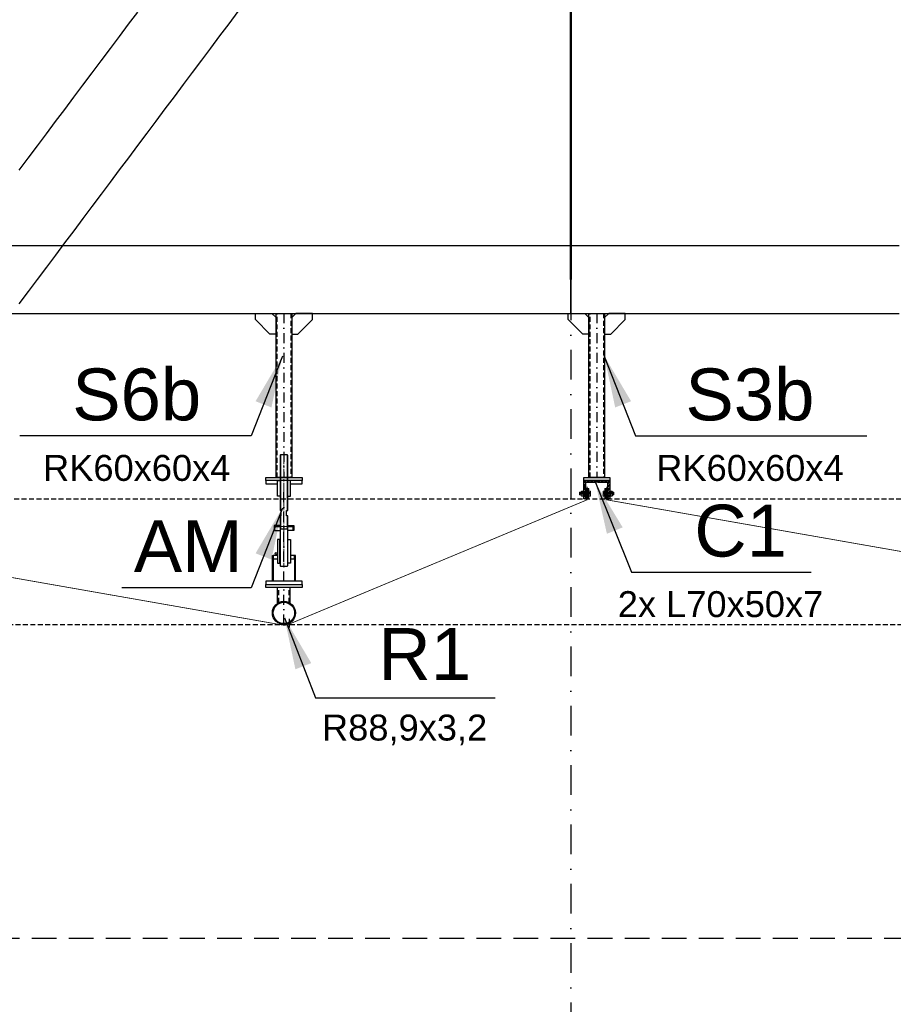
# Model space of a CAD drawing. Header units: millimetres. Extents: x -34919 to 306996, y -293018 to -145733.
# Tile 55 of 256: x 9032 to 12400, y -191294 to -187498. Entities that reach past the tile are written whole.
import ezdxf

# ---------------------------------------------------------------- set-up
doc = ezdxf.new("R2010")
doc.units = ezdxf.units.MM
doc.header["$LTSCALE"] = 3
for name, pattern in [('AM_ISO08W050', [18, 12, -1.5, 3, -1.5]), ('DASHDOT', [25.4, 12.7, -6.35, 0, -6.35]), ('DASHED2', [9.525, 6.35, -3.175]), ('HIDDEN', [9.525, 6.35, -3.175])]:
    doc.linetypes.add(name, pattern=pattern)
for name, color, linetype, lineweight in [('-KONTURY', 7, 'Continuous', 18), ('AAA Widok', 2, 'Continuous', 25), ('AM_0', 7, 'Continuous', 15), ('AM_7', 4, 'AM_ISO08W050', 15), ('SIATKA', 5, 'Continuous', 18)]:
    doc.layers.add(name, color=color, linetype=linetype, lineweight=lineweight)
for name, color, linetype in [('AAA L-Opis', 3, 'Continuous'), ('ARF2000E0_BEARING_ROOF_KANTAVAT_KATTO', 7, 'Continuous'), ('blaszki', 6, 'Continuous'), ('poziome 1', 7, 'Continuous'), ('slupki', 7, 'Continuous'), ('stezenia', 4, 'Continuous'), ('STĘŻENIA_OPIS', 4, 'Continuous')]:
    doc.layers.add(name, color=color, linetype=linetype)
doc.styles.get("Standard").update_dxf_attribs({"font": 'arial.ttf', "height": 25})
doc.dimstyles.new('STANDARD-100', dxfattribs={"dimscale": 100, "dimtxt": 2, "dimasz": 2, "dimexe": 0, "dimexo": 0, "dimgap": 0.6, "dimtad": 1, "dimdec": 0, "dimzin": 12, "dimdsep": 46, "dimtxsty": 'Standard', "dimcen": 1, "dimclrd": 256, "dimclre": 256, "dimclrt": 2, "dimadec": 0, "dimazin": 0, "dimtfac": 1, "dimtdec": 0, "dimtmove": 0, "dimatfit": 3, "dimfxl": 0, "dimtolj": 1, "dimtzin": 0, "dimarcsym": 0})

# ---------------------------------------------------------------- blocks, each defined once
blk = doc.blocks.new('A$C09B41FFC')
at = {"layer": 'AAA L-Opis', "color": 7}
for p, q in [((-13, 500), (-13, 284.6)), ((13, 500), (13, 284.6)), ((-13, 264.6), (-13, 214.6)), ((13, 264.6), (13, 214.6)), ((-15, 214.6), (15, 214.6))]:
    blk.add_line(p, q, dxfattribs=at)
at = {"layer": 'AAA Widok', "color": 7}
for p, q in [((-16, 222.6), (-16, 226.6)), ((16, 222.6), (16, 226.6)), ((-16.3, 172.6), (-15, 172.6)), ((-15.3, 171.6), (-15, 171.6)), ((15, 172.6), (16.2, 172.6)), ((15, 171.6), (15.2, 171.6)), ((-16.3, 82), (-15, 82)), ((-16.3, 82), (-15, 82)), ((-15.3, 83), (-15, 83)), ((16.2, 82, 0), (15, 82, 0)), ((21.2, 82), (20, 82))]:
    blk.add_line(p, q, dxfattribs=at)
for points in [[(15, 284.6), (15, 498), (13, 500), (-13, 500), (-15, 498), (-15, 284.6)], [(-15, 264.6), (-10.5, 264.6), (-10.5, 284.6), (-15, 284.6)], [(15, 264.6), (10.5, 264.6), (10.5, 284.6), (15, 284.6)], [(-15, 264.6), (-15, 72), (-13, 70), (13, 70), (15, 72), (15, 264.6)], [(-15, 226.6), (-38.1, 226.6), (-38.1, 222.6), (-15, 222.6)], [(-15, 222.6), (-38.1, 222.6), (-38.1, 207.6), (-15, 207.6)], [(15, 226.6), (38.1, 226.6), (38.1, 222.6), (15, 222.6)], [(15, 222.6), (38.1, 222.6), (38.1, 207.6), (15, 207.6)], [(-25, 112), (-41.2, 112), (-41.2, 98), (-25, 98)], [(25, 98), (41.3, 98), (41.3, 112), (25, 112)]]:
    blk.add_lwpolyline(points, dxfattribs=at)
at = {"layer": 'AAA Widok', "color": 7, "elevation": 0}
for points in [[(-25, 400), (-70, 400), (-70, 388), (-25, 388)], [(25, 388), (70, 388), (70, 400), (25, 400)], [(-44.4, 12), (-44.4, 112), (-41.2, 112), (-41.2, 12)], [(44.5, 12), (44.5, 112), (41.3, 112), (41.3, 12)]]:
    blk.add_lwpolyline(points, dxfattribs=at)
for points in [[(-25, 340), (-25, 400), (-14.3, 400), (-13.3, 399), (-13.3, 341), (-14.3, 340)], [(25, 340), (25, 400), (14.2, 400), (13.2, 399), (13.2, 341), (14.2, 340)]]:
    blk.add_lwpolyline(points, close=True, dxfattribs=at)
at = {"layer": 'AAA Widok', "color": 7}
for points in [[(-38.1, 207.6), (-35.2, 207.6), (-35.2, 222.6), (-38.1, 222.6)], [(38.1, 207.6), (35.2, 207.6), (35.2, 222.6), (38.1, 222.6)], [(-25, 172.6), (-25, 82), (-16.3, 82), (-15.3, 83), (-15.3, 171.6), (-16.3, 172.6)], [(25, 172.6), (25, 82), (16.2, 82), (15.2, 83), (15.2, 171.6), (16.2, 172.6)]]:
    blk.add_lwpolyline(points, close=True, dxfattribs=at)
blk.add_circle((-30, 118.7), 4, dxfattribs=at)
at = {"layer": 'AM_0', "color": 7}
for points in [[(-25, 112), (-25, 113), (-26, 112)], [(25, 112), (25, 113), (26, 112)]]:
    blk.add_solid(points, dxfattribs=at)
at = {"layer": 'AM_7', "color": 7}
blk.add_line((0, 500), (0, 70), dxfattribs=at)
at = {"layer": 'SIATKA', "color": 7}
blk.add_line((-15, 222.6), (15, 222.6), dxfattribs=at)

msp = doc.modelspace()

# ---------------------------------------------------------------- hatches: boundary and pattern name
at = {"layer": '-KONTURY'}
h = msp.add_hatch(dxfattribs=at)
h.set_pattern_fill('ANSI31', color=256, scale=0.5, style=0)
h.set_pattern_definition([(45, (-31425.7643, -76248.8592), (-1.122532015, 1.122532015), [])])
h.paths.add_polyline_path([(11217.625, -189321.249), (11216.425, -189321.249), (11213.625, -189318.449), (11213.625, -189304.749), (11217.625, -189304.749)])
h.paths.add_polyline_path([(11217.625, -189344.749), (11213.625, -189344.749), (11213.625, -189331.049), (11216.425, -189328.249), (11217.625, -189328.249)])
h = msp.add_hatch(dxfattribs=at)
h.set_pattern_fill('ANSI31', color=256, scale=0.5, angle=90, style=0)
h.set_pattern_definition([(135, (-31475.0753, -76246.8592), (-1.122532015, -1.122532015), [])])
h.paths.add_polyline_path([(11221.625, -189321.249), (11221.625, -189304.749), (11225.625, -189304.749), (11225.625, -189321.249)])
h.paths.add_polyline_path([(11221.625, -189344.749), (11221.625, -189328.249), (11225.625, -189328.249), (11225.625, -189330.749), (11225.625, -189344.749)])
h = msp.add_hatch(dxfattribs=at)
h.set_pattern_fill('ANSI31', color=256, scale=0.5, style=0)
h.set_pattern_definition([(45, (96746.425, -167548.1045), (-1.122532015, 1.122532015), [])])
h.paths.add_polyline_path([(11291.625, -189321.249), (11291.625, -189304.749), (11287.625, -189304.749), (11287.625, -189321.249)])
h.paths.add_polyline_path([(11291.625, -189344.749), (11291.625, -189328.249), (11287.625, -189328.249), (11287.625, -189330.749), (11287.625, -189344.749)])
h = msp.add_hatch(dxfattribs=at)
h.set_pattern_fill('ANSI31', color=256, scale=0.5, angle=-90, style=0)
h.set_pattern_definition([(315, (96744.425, -167597.4155), (1.122532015, 1.122532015), [])])
h.paths.add_polyline_path([(11295.625, -189321.249), (11296.825, -189321.249), (11299.625, -189318.449), (11299.625, -189304.749), (11295.625, -189304.749)])
h.paths.add_polyline_path([(11295.625, -189344.749), (11299.625, -189344.749), (11299.625, -189331.049), (11296.825, -189328.249), (11295.625, -189328.249)])
at = {"layer": 'slupki'}
h = msp.add_hatch(dxfattribs=at)
h.set_pattern_fill('ANSI32')
h.set_pattern_definition([(45, (-40103.139, -193820.889), (-6.7351921, 6.7351921), []), (45, (-40098.649, -193820.889), (-6.7351921, 6.7351921), [])])
h.paths.add_polyline_path([(11206.625, -189274.749), (11256.625, -189274.749), (11256.625, -189276.66, -0.41421356), (11251.536, -189281.749), (11213.625, -189281.749), (11213.625, -189339.66, -0.41421356), (11208.536, -189344.749), (11206.625, -189344.749)])
h.paths.add_polyline_path([(11256.625, -189276.66), (11256.625, -189274.749), (11306.625, -189274.749), (11306.625, -189344.749), (11304.714, -189344.749, -0.41421356), (11299.625, -189339.66), (11299.625, -189281.749), (11261.714, -189281.749, -0.41421356)])

# ---------------------------------------------------------------- linework, layer by layer
at = {"layer": '-KONTURY'}
for p, q in [((11216.425, -189321.249, 0), (11216.425, -189328.249, 0)), ((11225.625, -189321.249, 0), (11221.625, -189321.249, 0)), ((11225.625, -189328.249, 0), (11221.625, -189328.249, 0)), ((11287.625, -189321.249, 0), (11291.625, -189321.249, 0)), ((11287.625, -189328.249, 0), (11291.625, -189328.249, 0)), ((11296.825, -189321.249, 0), (11296.825, -189328.249, 0))]:
    msp.add_line(p, q, dxfattribs=at)
at = {"layer": '-KONTURY', "extrusion": (0, 1, 0)}
for points, elevation in [([(-11232.125, 0), (-11190.525, 0)], -189324.749), ([(-11221.125, 0), (-11190.625, 0)], -189320.669), ([(-11221.125, 0), (-11190.625, 0)], -189328.829), ([(-11221.125, 0), (-11191.545, 0)], -189319.749), ([(-11221.125, 0), (-11191.545, 0)], -189329.749), ([(-11204.725, 0), (-11196.125, 0)], -189324.749), ([(-11203.505, 0), (-11197.345, 0)], -189315.509), ([(-11203.505, 0), (-11197.345, 0)], -189320.129), ([(-11203.505, 0), (-11197.345, 0)], -189329.369), ([(-11206.725, 0), (-11204.525, 0)], -189324.749), ([(-11206.625, 0), (-11204.625, 0)], -189314.749), ([(-11225.625, 0), (-11222.045, 0)], -189320.155), ([(-11225.625, 0), (-11222.045, 0)], -189329.343), ([(-11226.225, 0), (-11225.625, 0)], -189317.049), ([(-11226.225, 0), (-11225.625, 0)], -189332.449), ([(-11231.264, 0), (-11226.225, 0)], -189314.931), ([(-11231.264, 0), (-11226.225, 0)], -189319.839), ([(-11231.264, 0), (-11226.225, 0)], -189329.659), ([(-11281.125, 0), (-11322.725, 0)], -189324.749), ([(-11281.986, 0), (-11287.025, 0)], -189314.931), ([(-11281.986, 0), (-11287.025, 0)], -189319.839), ([(-11281.986, 0), (-11287.025, 0)], -189329.659), ([(-11287.025, 0), (-11287.625, 0)], -189317.049), ([(-11287.025, 0), (-11287.625, 0)], -189332.449), ([(-11287.625, 0), (-11291.205, 0)], -189320.155), ([(-11287.625, 0), (-11291.205, 0)], -189329.343), ([(-11292.125, 0), (-11321.705, 0)], -189319.749), ([(-11292.125, 0), (-11322.625, 0)], -189320.669), ([(-11292.125, 0), (-11322.625, 0)], -189328.829), ([(-11292.125, 0), (-11321.705, 0)], -189329.749), ([(-11306.525, 0), (-11308.725, 0)], -189324.749), ([(-11306.625, 0), (-11308.625, 0)], -189314.749), ([(-11308.525, 0), (-11317.125, 0)], -189324.749), ([(-11309.745, 0), (-11315.905, 0)], -189315.509), ([(-11309.745, 0), (-11315.905, 0)], -189320.129), ([(-11309.745, 0), (-11315.905, 0)], -189329.369), ([(-11203.505, 0), (-11197.345, 0)], -189333.989), ([(-11204.625, 0), (-11206.625, 0)], -189334.749), ([(-11231.264, 0), (-11226.225, 0)], -189334.566), ([(-11281.986, 0), (-11287.025, 0)], -189334.566), ([(-11308.625, 0), (-11306.625, 0)], -189334.749), ([(-11309.745, 0), (-11315.905, 0)], -189333.989)]:
    msp.add_lwpolyline(points, dxfattribs=dict(at, elevation=elevation))
at = {"layer": '-KONTURY', "extrusion": (0.707107, -0.707107, 0)}
for points, elevation in [([(-125956.962, 0), (-125955.661, 0)], 141782.896), ([(-125870.695, 0), (-125869.394, 0)], 141882.004)]:
    msp.add_lwpolyline(points, dxfattribs=dict(at, elevation=elevation))
at = {"layer": '-KONTURY', "extrusion": (1, 0, 0)}
for points, elevation in [([(-189320.669, 0), (-189328.829, 0)], 11190.625), ([(-189319.749, 0), (-189329.749, 0)], 11191.545), ([(-189332.049, 0), (-189317.449, 0)], 11196.225), ([(-189314.749, 0), (-189334.749, 0)], 11204.625), ([(-189332.049, 0), (-189317.449, 0)], 11204.625), ([(-189334.749, 0), (-189314.749, 0)], 11206.625), ([(-189319.749, 0), (-189329.749, 0)], 11221.125), ([(-189320.155, 0), (-189317.049, 0)], 11225.625), ([(-189329.343, 0), (-189320.155, 0)], 11225.625), ([(-189332.449, 0), (-189329.343, 0)], 11225.625), ([(-189314.931, 0), (-189317.049, 0)], 11226.225), ([(-189317.049, 0), (-189332.449, 0)], 11226.225), ([(-189332.449, 0), (-189334.566, 0)], 11226.225), ([(-189333.249, 0), (-189316.249, 0)], 11232.025), ([(-189333.249, 0), (-189316.249, 0)], 11281.225), ([(-189314.931, 0), (-189317.049, 0)], 11287.025), ([(-189317.049, 0), (-189332.449, 0)], 11287.025), ([(-189332.449, 0), (-189334.566, 0)], 11287.025), ([(-189320.155, 0), (-189317.049, 0)], 11287.625), ([(-189329.343, 0), (-189320.155, 0)], 11287.625), ([(-189332.449, 0), (-189329.343, 0)], 11287.625), ([(-189319.749, 0), (-189329.749, 0)], 11292.125), ([(-189334.749, 0), (-189314.749, 0)], 11306.625), ([(-189314.749, 0), (-189334.749, 0)], 11308.625), ([(-189332.049, 0), (-189317.449, 0)], 11308.625), ([(-189332.049, 0), (-189317.449, 0)], 11317.025), ([(-189319.749, 0), (-189329.749, 0)], 11321.705), ([(-189320.669, 0), (-189328.829, 0)], 11322.625)]:
    msp.add_lwpolyline(points, dxfattribs=dict(at, elevation=elevation))
at = {"layer": '-KONTURY', "extrusion": (-0.707107, -0.707107, 0)}
for points, elevation in [([(141789.967, 0), (141788.666, 0)], 125962.732), ([(141876.234, 0), (141874.933, 0)], 125863.624)]:
    msp.add_lwpolyline(points, dxfattribs=dict(at, elevation=elevation))
at = {"layer": '-KONTURY', "extrusion": (0.866025, -0.5, 0)}
for points, elevation in [([(-158353.368, 0), (-158355.608, 0)], 104354.94), ([(-158366.292, 0), (-158364.052, 0)], 104369.514), ([(-158352.912, 0), (-158351.391, 0)], 104393.844), ([(-158310.547, 0), (-158312.068, 0)], 104427.952), ([(-158297.168, 0), (-158299.408, 0)], 104452.281), ([(-158310.092, 0), (-158307.852, 0)], 104466.856)]:
    msp.add_lwpolyline(points, dxfattribs=dict(at, elevation=elevation))
at = {"layer": '-KONTURY', "extrusion": (0.866025, 0.5, 0)}
for points, elevation in [([(-169566.717, 0), (-169564.477, 0)], -84969.809), ([(-169553.793, 0), (-169556.033, 0)], -84955.235), ([(-169567.172, 0), (-169568.693, 0)], -84930.905), ([(-169609.537, 0), (-169608.016, 0)], -84896.797), ([(-169622.917, 0), (-169620.677, 0)], -84872.468), ([(-169609.993, 0), (-169612.233, 0)], -84857.893)]:
    msp.add_lwpolyline(points, dxfattribs=dict(at, elevation=elevation))
at = {"layer": '-KONTURY', "elevation": 0}
for points in [[(11217.625, -189304.749), (11217.625, -189344.749), (11213.625, -189344.749), (11213.625, -189304.749)], [(11217.625, -189304.749), (11217.625, -189344.749), (11213.625, -189344.749), (11213.625, -189304.749)], [(11225.625, -189304.749), (11225.625, -189344.749), (11221.625, -189344.749), (11221.625, -189304.749)], [(11287.625, -189304.749), (11287.625, -189344.749), (11291.625, -189344.749), (11291.625, -189304.749)], [(11295.625, -189304.749), (11295.625, -189344.749), (11299.625, -189344.749), (11299.625, -189304.749)], [(11295.625, -189304.749), (11295.625, -189344.749), (11299.625, -189344.749), (11299.625, -189304.749)]]:
    msp.add_lwpolyline(points, close=True, dxfattribs=at)
for points in [[(11213.625, -189318.449), (11216.425, -189321.249), (11217.625, -189321.249)], [(11213.625, -189331.049), (11216.425, -189328.249), (11217.625, -189328.249)], [(11221.125, -189319.749), (11222.045, -189320.155)], [(11221.125, -189329.749), (11222.045, -189329.343)], [(11292.125, -189319.749), (11291.205, -189320.155)], [(11292.125, -189329.749), (11291.205, -189329.343)], [(11299.625, -189318.449), (11296.825, -189321.249), (11295.625, -189321.249)], [(11299.625, -189331.049), (11296.825, -189328.249), (11295.625, -189328.249)]]:
    msp.add_lwpolyline(points, dxfattribs=at)
at = {"layer": '-KONTURY', "linetype": 'HIDDEN', "const_width": 3, "elevation": 0}
for points in [[(11219.625, -189348.524), (11219.625, -189298.524)], [(11293.625, -189298.524), (11293.625, -189348.524)], [(10050.651, -189832.228), (7293.625, -189348.524)], [(11219.625, -189348.524), (10071.108, -189827.592)], [(14050.651, -189832.228), (11293.625, -189348.524)]]:
    msp.add_lwpolyline(points, dxfattribs=at)
at = {"layer": '-KONTURY', "extrusion": (0.487829, -0.872939, 0)}
for points, elevation in [([(-82560.68, 0), (-82559.626, 0)], 170739.461), ([(-82502.682, 0), (-82503.736, 0)], 170781.22)]:
    msp.add_lwpolyline(points, dxfattribs=dict(at, elevation=elevation))
at = {"layer": '-KONTURY', "extrusion": (-0.487829, -0.872939, 0)}
for points, elevation in [([(102155.385, 0), (102156.44, 0)], 159798.612), ([(102213.384, 0), (102212.329, 0)], 159756.853)]:
    msp.add_lwpolyline(points, dxfattribs=dict(at, elevation=elevation))
at = {"layer": '-KONTURY', "linetype": 'HIDDEN', "const_width": 3, "elevation": 0}
msp.add_lwpolyline([(10050.651, -189832.228, 0.11190095), (10071.108, -189827.592, 0.11190095)], format="xyb", dxfattribs=at)
at = {"layer": '-KONTURY'}
for centre, radius, start, end in [((11200.714, -189317.819, 0), 4.085, 154.438469, 214.438469), ((11211.894, -189324.749, 0), 15.265, 162.383031, 197.616969), ((11200.714, -189331.679, 0), 4.085, 145.561531, 205.561531), ((11200.136, -189317.819, 0), 4.085, 325.561531, 25.561531), ((11188.956, -189324.749, 0), 15.265, 342.383031, 17.616969), ((11200.136, -189331.679, 0), 4.085, 334.438469, 34.438469), ((11227.687, -189317.385, 0), 4.338, 325.553128, 25.553128), ((11215.798, -189324.749, 0), 16.227, 342.387526, 17.612474), ((11227.687, -189332.113, 0), 4.338, 334.446872, 34.446872)]:
    msp.add_arc(centre, radius, start, end, dxfattribs=at)
at = {"layer": '-KONTURY', "extrusion": (0, 0, -1)}
for centre, radius, start, end in [((-11297.452, -189324.749, 0), 16.227, 342.387526, 17.612474), ((-11285.563, -189317.385, 0), 4.338, 325.553128, 25.553128), ((-11285.563, -189332.113, 0), 4.338, 334.446872, 34.446872), ((-11324.294, -189324.749, 0), 15.265, 342.383031, 17.616969), ((-11313.114, -189317.819, 0), 4.085, 325.561531, 25.561531), ((-11313.114, -189331.679, 0), 4.085, 334.438469, 34.438469), ((-11312.536, -189317.819, 0), 4.085, 154.438469, 214.438469), ((-11301.356, -189324.749, 0), 15.265, 162.383031, 197.616969), ((-11312.536, -189331.679, 0), 4.085, 145.561531, 205.561531)]:
    msp.add_arc(centre, radius, start, end, dxfattribs=at)
at = {"color": 252, "linetype": 'DASHDOT', "ltscale": 3}
msp.add_line((11156.625, -150578.031), (11156.625, -201577.2), dxfattribs=at)
at = {"color": 4, "linetype": 'DASHED2'}
for p, q in [((-5676.685, -189344.749, 0), (29443.668, -189344.749, 0)), ((-5671.516, -189829.228, 0), (29441.729, -189829.228, 0))]:
    msp.add_line(p, q, dxfattribs=at)
at = {"layer": 'ARF2000E0_BEARING_ROOF_KANTAVAT_KATTO'}
for points in [[(9485.705, -187468.371), (9450.549, -187515.293), (9415.393, -187562.215), (9380.237, -187609.137), (9345.08, -187656.058), (9309.924, -187702.98), (9274.768, -187749.902), (9239.612, -187796.824), (9204.455, -187843.746), (9169.299, -187890.668), (9134.143, -187937.59), (9098.987, -187984.512), (9063.83, -188031.433), (9028.674, -188078.355)], [(9030.67, -188592.689), (9065.826, -188545.768), (9100.982, -188498.846), (9136.138, -188451.924), (9171.295, -188405.002), (9206.451, -188358.08), (9241.607, -188311.158), (9276.763, -188264.236), (9311.92, -188217.314), (9347.076, -188170.393), (9382.232, -188123.471), (9417.388, -188076.549), (9452.545, -188029.627), (9487.701, -187982.705), (9522.857, -187935.783), (9558.013, -187888.861), (9593.17, -187841.939), (9628.326, -187795.018), (9663.482, -187748.096), (9698.638, -187701.174), (9733.795, -187654.252), (9768.951, -187607.33), (9804.107, -187560.408), (9839.263, -187513.486), (9874.42, -187466.564)], [(11153.625, -187467.468), (11153.625, -187561.311), (11153.625, -187655.155), (11153.625, -187748.999), (11153.625, -187842.843), (11153.625, -187936.686), (11153.625, -188030.53), (11153.625, -188124.374), (11153.625, -188218.218), (11153.625, -188312.061), (11153.625, -188405.905), (11153.625, -188499.749), (11159.625, -188499.749), (11159.625, -188405.905), (11159.625, -188312.061), (11159.625, -188218.218), (11159.625, -188124.374), (11159.625, -188030.53), (11159.625, -187936.686), (11159.625, -187842.843), (11159.625, -187748.999), (11159.625, -187655.155), (11159.625, -187561.311), (11159.625, -187467.468)], [(11156.625, -188629.749), (11156.625, -188564.749), (11156.625, -188499.749), (11156.625, -188434.749), (11156.625, -188369.749), (11086.313, -188369.749), (11016, -188369.749), (10945.688, -188369.749), (10875.375, -188369.749), (10805.063, -188369.749), (10734.75, -188369.749), (10664.438, -188369.749), (10594.125, -188369.749), (10523.813, -188369.749), (10453.5, -188369.749), (10383.188, -188369.749), (10312.875, -188369.749), (10242.563, -188369.749), (10172.25, -188369.749), (10101.938, -188369.749), (10031.625, -188369.749), (9961.313, -188369.749), (9891, -188369.749), (9820.688, -188369.749), (9750.375, -188369.749), (9680.063, -188369.749), (9609.75, -188369.749), (9539.438, -188369.749), (9469.125, -188369.749), (9398.813, -188369.749), (9328.5, -188369.749), (9258.188, -188369.749), (9187.875, -188369.749), (9117.563, -188369.749), (9047.25, -188369.749), (8976.938, -188369.749)], [(12422.25, -188369.749), (12351.938, -188369.749), (12281.625, -188369.749), (12211.313, -188369.749), (12141, -188369.749), (12070.688, -188369.749), (12000.375, -188369.749), (11930.063, -188369.749), (11859.75, -188369.749), (11789.438, -188369.749), (11719.125, -188369.749), (11648.813, -188369.749), (11578.5, -188369.749), (11508.188, -188369.749), (11437.875, -188369.749), (11367.563, -188369.749), (11297.25, -188369.749), (11226.938, -188369.749), (11156.625, -188369.749), (11156.625, -188434.749), (11156.625, -188499.749), (11156.625, -188564.749), (11156.625, -188629.749), (11226.938, -188629.749), (11297.25, -188629.749), (11367.563, -188629.749), (11437.875, -188629.749), (11508.188, -188629.749), (11578.5, -188629.749), (11648.813, -188629.749), (11719.125, -188629.749), (11789.438, -188629.749), (11859.75, -188629.749), (11930.063, -188629.749), (12000.375, -188629.749), (12070.688, -188629.749), (12141, -188629.749), (12211.313, -188629.749), (12281.625, -188629.749), (12351.938, -188629.749), (12422.25, -188629.749)], [(8976.938, -188629.749), (9047.25, -188629.749), (9117.563, -188629.749), (9187.875, -188629.749), (9258.188, -188629.749), (9328.5, -188629.749), (9398.813, -188629.749), (9469.125, -188629.749), (9539.438, -188629.749), (9609.75, -188629.749), (9680.063, -188629.749), (9750.375, -188629.749), (9820.688, -188629.749), (9891, -188629.749), (9956.313, -188629.749), (10026.625, -188629.749), (10106.938, -188629.749), (10177.25, -188629.749), (10242.563, -188629.749), (10312.875, -188629.749), (10383.188, -188629.749), (10453.5, -188629.749), (10523.813, -188629.749), (10594.125, -188629.749), (10664.438, -188629.749), (10734.75, -188629.749), (10805.063, -188629.749), (10875.375, -188629.749), (10945.688, -188629.749), (11016, -188629.749), (11086.313, -188629.749), (11156.625, -188629.749)]]:
    msp.add_lwpolyline(points, dxfattribs=at)
at = {"layer": 'blaszki', "elevation": 0}
for points in [[(10020.651, -188709.749), (9996.651, -188709.749), (9940.651, -188653.749), (9940.651, -188629.749), (10004.651, -188629.749), (10020.651, -188645.749)], [(10080.651, -188709.749), (10104.651, -188709.749), (10160.651, -188653.749), (10160.651, -188629.749), (10096.651, -188629.749), (10080.651, -188645.749)], [(11226.625, -188709.749), (11202.625, -188709.749), (11146.625, -188653.749), (11146.625, -188629.749), (11210.625, -188629.749), (11226.625, -188645.749)], [(11286.625, -188709.749), (11310.625, -188709.749), (11366.625, -188653.749), (11366.625, -188629.749), (11302.625, -188629.749), (11286.625, -188645.749)], [(10120.651, -189274.749), (9980.651, -189274.749), (9980.651, -189262.749), (10120.651, -189262.749)], [(11306.625, -189274.749), (11206.625, -189274.749), (11206.625, -189262.749), (11306.625, -189262.749)], [(10120.651, -189662.749), (9980.651, -189662.749), (9980.651, -189674.749), (10120.651, -189674.749)], [(10120.651, -189686.749), (9980.651, -189686.749), (9980.651, -189674.749), (10120.651, -189674.749)]]:
    msp.add_lwpolyline(points, close=True, dxfattribs=at)
at = {"layer": 'poziome 1', "linetype": 'HIDDEN', "ltscale": 5}
msp.add_lwpolyline([(30729.318, -183647.981), (-7495.118, -183647.981), (-7495.118, -191038.101), (30729.318, -191038.101)], close=True, dxfattribs=at)
at = {"layer": 'poziome 1', "color": 2, "elevation": 0}
for points in [[(11206.625, -189274.749), (11256.625, -189274.749), (11256.625, -189276.66, -0.41421356), (11251.536, -189281.749), (11213.625, -189281.749), (11213.625, -189339.66, -0.41421356), (11208.536, -189344.749), (11206.625, -189344.749)], [(11256.625, -189276.66), (11256.625, -189274.749), (11306.625, -189274.749), (11306.625, -189344.749), (11304.714, -189344.749, -0.41421356), (11299.625, -189339.66), (11299.625, -189281.749), (11261.714, -189281.749, -0.41421356)]]:
    msp.add_lwpolyline(points, format="xyb", close=True, dxfattribs=at)
at = {"layer": 'slupki', "color": 4, "linetype": 'DASHDOT'}
for p, q in [((10050.651, -188629.749, 0), (10050.651, -189262.749, 0)), ((11256.625, -188629.749, 0), (11256.625, -189262.749, 0)), ((11256.625, -188629.749, 0), (11256.625, -189262.749, 0)), ((10050.651, -189662.749, 0), (10050.651, -189286.749, 0)), ((10050.651, -189829.228, 0), (10050.651, -189674.749, 0))]:
    msp.add_line(p, q, dxfattribs=at)
at = {"layer": 'slupki', "color": 3}
for p, q in [((10026.501, -189747.461, 0), (10026.501, -189686.749, 0)), ((10074.801, -189747.461, 0), (10074.801, -189686.749, 0))]:
    msp.add_line(p, q, dxfattribs=at)
at = {"layer": 'slupki', "linetype": 'HIDDEN'}
for p, q in [((10030.501, -189745.158, 0), (10030.501, -189686.749, 0)), ((10070.801, -189745.158, 0), (10070.801, -189686.749, 0))]:
    msp.add_line(p, q, dxfattribs=at)
at = {"layer": 'slupki', "color": 3, "elevation": 0}
for points in [[(10080.651, -189262.749), (10020.651, -189262.749), (10020.651, -188629.749), (10080.651, -188629.749)], [(11286.625, -189262.749), (11226.625, -189262.749), (11226.625, -188629.749), (11286.625, -188629.749)]]:
    msp.add_lwpolyline(points, close=True, dxfattribs=at)
at = {"layer": 'slupki', "linetype": 'HIDDEN', "elevation": 0}
for points in [[(10024.651, -189262.749), (10024.651, -188629.749)], [(10076.651, -188629.749), (10076.651, -189262.749)], [(11230.625, -189262.749), (11230.625, -188629.749)], [(11282.625, -188629.749), (11282.625, -189262.749)]]:
    msp.add_lwpolyline(points, dxfattribs=at)
at = {"layer": 'stezenia', "color": 3}
msp.add_line((10071.108, -189807.94), (10071.108, -189840.89), dxfattribs=at)
for radius in [44.45, 41.25]:
    msp.add_circle((10050.651, -189784.778, 0), radius, dxfattribs=at)

# ---------------------------------------------------------------- block references
at = {"layer": 'stezenia', "color": 9}
msp.add_blockref('A$C09B41FFC', (10050.651, -189674.749, 0), dxfattribs=at)

# ---------------------------------------------------------------- texts
at = {"layer": 'STĘŻENIA_OPIS', "linetype": 'DASHDOT', "char_height": 200, "attachment_point": 5}
for s, insert in [('{\\farial|b0|i0|c238|p34;\\C3;S6b\\C256;\\P\\H0.5x;RK60x60x4}', (9483.215, -189059.737, 0)), ('{\\farial|b0|i0|c238|p34;\\C3;S3b\\C256;\\P\\H0.5x;RK60x60x4}', (11846.956, -189059.737, 0)), ('{\\farial|b0|i0|c238|p34;\\C3;^I^I\\C6;C1\\C256;\\P\\H0.5x;2x L70x50x7}', (11733.689, -189584.79, 0)), ('{\\farial|b0|i0|c238|p34;\\C3;AM}', (9681.476, -189527.181, 0)), ('{\\farial|b0|i0|c238|p34;\\C3;^I^IR1\\C256;\\P\\H0.5x;R88,9x3,2}', (10515.786, -190069.22))]:
    msp.add_mtext(s, dxfattribs=dict(at, insert=insert))

# ---------------------------------------------------------------- leaders
at = {"layer": 'stezenia', "color": 3}
for points in [[(10044.574, -188794.244, 0), (9924.547, -189102.115, 0), (9033.146, -189102.115, 0)], [(11285.597, -188794.244, 0), (11405.624, -189102.115, 0), (12297.025, -189102.115, 0)], [(11251.234, -189281.749, 0), (11390.704, -189627.168, 0), (12083.444, -189627.168, 0)], [(10044.574, -189380.53, 0), (9924.547, -189688.401, 0), (9425.704, -189688.401, 0)], [(10052.773, -189803.727), (10172.8, -190111.598), (10865.541, -190111.598)]]:
    msp.add_leader(points, dimstyle='STANDARD-100', override={"dimgap": 0.6, "dimtad": 0, "dimfxl": 1.25, "dimfxlon": 1}, dxfattribs=at)

doc.saveas('drawing.dxf')
